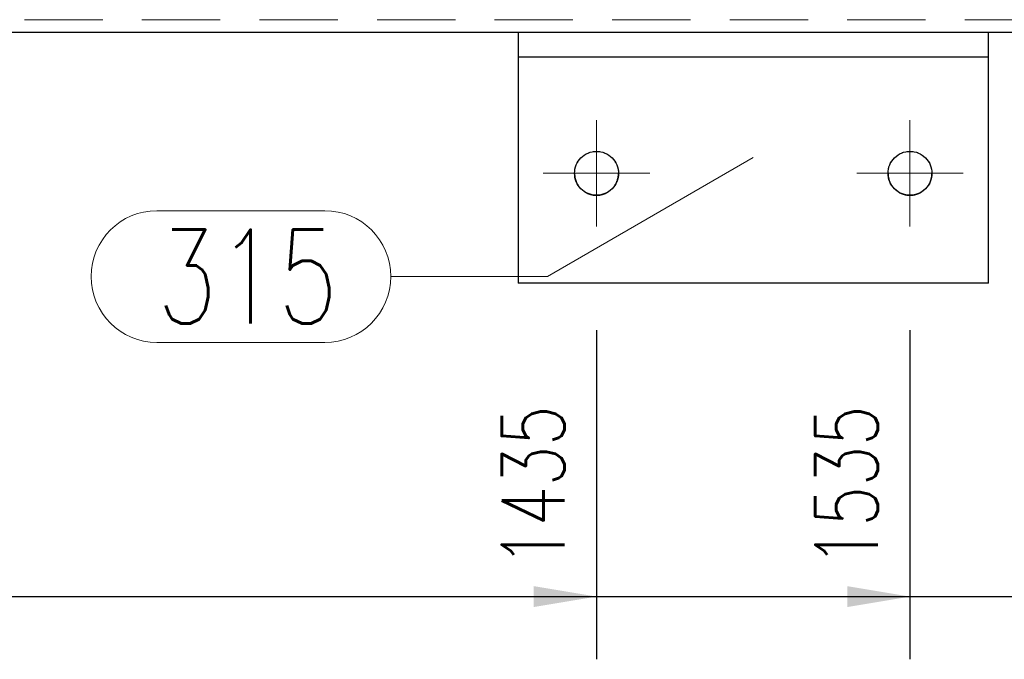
# Model space of a CAD drawing. Header units: millimetres. Extents: x -122 to 731, y 8645 to 9314.
# Tile 19 of 40: x 101 to 132, y 9108 to 9128. Entities that reach past the tile are written whole.
import ezdxf

# ---------------------------------------------------------------- set-up
doc = ezdxf.new("R2010")
doc.units = ezdxf.units.MM
doc.header["$LTSCALE"] = 10
doc.linetypes.add('HIDDEN', pattern=[0.375, 0.25, -0.125])
doc.linetypes.add('MITTE', pattern=[2, 1.25, -0.25, 0.25, -0.25])
doc.layers.get('Defpoints').update_dxf_attribs({"color": 1})
for name, color, linetype, lineweight in [('PS_DIM', 4, 'Continuous', 13), ('PS_Hidden', 2, 'HIDDEN', 9), ('PS_Mid', 5, 'MITTE', 15), ('PS_Pos', 1, 'Continuous', 15), ('PS_Shape', 161, 'Continuous', 30), ('PS_SOLID', 7, 'Continuous', 30)]:
    doc.layers.add(name, color=color, linetype=linetype, lineweight=lineweight)
doc.styles.add('simplex', font='simplex.shx', dxfattribs={"width": 0.75})
doc.dimstyles.new('1_10_GŁ_DS1-LS10', dxfattribs={"dimtxt": 2, "dimasz": 2, "dimexe": 2, "dimexo": 5, "dimgap": 1, "dimtad": 1, "dimjust": 4, "dimdec": 0, "dimlfac": 10, "dimtxsty": 'simplex', "dimblk1": 'NONE', "dimsah": 1, "dimcen": 2, "dimclrd": 256, "dimclre": 256, "dimclrt": 3, "dimadec": 1, "dimazin": 0, "dimtfac": 1, "dimtdec": 0, "dimtmove": 2, "dimatfit": 3, "dimfxl": 1, "dimarcsym": 0})

# ---------------------------------------------------------------- blocks, each defined once
blk = doc.blocks.new('*D176')
at = {"layer": 'Defpoints', "color": 0, "transparency": 16777216}
for p in [(26.054, 9127.826), (119.454, 9123.326), (119.454, 9109.826)]:
    blk.add_point(p, dxfattribs=at)
at = {"layer": 'PS_DIM', "lineweight": -2, "transparency": 16777216}
for p, q in [((26.054, 9122.826), (26.054, 9107.826)), ((119.454, 9118.326), (119.454, 9107.826)), ((26.054, 9109.826), (117.454, 9109.826))]:
    blk.add_line(p, q, dxfattribs=at)
at = {"layer": 'PS_DIM', "transparency": 16777216}
blk.add_solid([(117.454, 9110.159), (117.454, 9109.493), (119.454, 9109.826)], dxfattribs=at)
at = {"layer": 'PS_DIM', "color": 3, "transparency": 16777216, "insert": (117.434, 9113.346), "char_height": 2, "attachment_point": 5, "rotation": 90, "style": 'simplex'}
blk.add_mtext('1435', dxfattribs=at)
blk = doc.blocks.new('_None')
blk = doc.blocks.new('*D177')
at = {"layer": 'Defpoints', "color": 0, "transparency": 16777216}
for p in [(26.054, 9127.826), (129.454, 9123.326), (129.454, 9109.826)]:
    blk.add_point(p, dxfattribs=at)
at = {"layer": 'PS_DIM', "lineweight": -2, "transparency": 16777216}
for p, q in [((26.054, 9122.826), (26.054, 9107.826)), ((129.454, 9118.326), (129.454, 9107.826)), ((26.054, 9109.826), (127.454, 9109.826))]:
    blk.add_line(p, q, dxfattribs=at)
at = {"layer": 'PS_DIM', "transparency": 16777216}
blk.add_solid([(127.454, 9110.159), (127.454, 9109.493), (129.454, 9109.826)], dxfattribs=at)
at = {"layer": 'PS_DIM', "color": 3, "transparency": 16777216, "insert": (127.434, 9113.346), "char_height": 2, "attachment_point": 5, "rotation": 90, "style": 'simplex'}
blk.add_mtext('1535', dxfattribs=at)
blk = doc.blocks.new('*D178')
at = {"layer": 'Defpoints', "color": 0, "transparency": 16777216}
for p in [(26.054, 9127.826), (329.104, 9123.326), (329.104, 9109.826)]:
    blk.add_point(p, dxfattribs=at)
at = {"layer": 'PS_DIM', "lineweight": -2, "transparency": 16777216}
for p, q in [((26.054, 9122.826), (26.054, 9107.826)), ((329.104, 9118.326), (329.104, 9107.826)), ((26.054, 9109.826), (327.104, 9109.826))]:
    blk.add_line(p, q, dxfattribs=at)
at = {"layer": 'PS_DIM', "transparency": 16777216}
blk.add_solid([(327.104, 9110.159), (327.104, 9109.493), (329.104, 9109.826)], dxfattribs=at)
at = {"layer": 'PS_DIM', "color": 3, "transparency": 16777216, "insert": (327.084, 9113.346), "char_height": 2, "attachment_point": 5, "rotation": 90, "style": 'simplex'}
blk.add_mtext('7185', dxfattribs=at)
blk = doc.blocks.new('*D179')
at = {"layer": 'Defpoints', "color": 0, "transparency": 16777216}
for p in [(26.054, 9127.826), (339.104, 9123.326), (339.104, 9109.826)]:
    blk.add_point(p, dxfattribs=at)
at = {"layer": 'PS_DIM', "lineweight": -2, "transparency": 16777216}
for p, q in [((26.054, 9122.826), (26.054, 9107.826)), ((339.104, 9118.326), (339.104, 9107.826)), ((26.054, 9109.826), (337.104, 9109.826))]:
    blk.add_line(p, q, dxfattribs=at)
at = {"layer": 'PS_DIM', "transparency": 16777216}
blk.add_solid([(337.104, 9110.159), (337.104, 9109.493), (339.104, 9109.826)], dxfattribs=at)
at = {"layer": 'PS_DIM', "color": 3, "transparency": 16777216, "insert": (337.084, 9113.489), "char_height": 2, "attachment_point": 5, "rotation": 90, "style": 'simplex'}
blk.add_mtext('7285', dxfattribs=at)
blk = doc.blocks.new('*D180')
at = {"layer": 'Defpoints', "color": 0, "transparency": 16777216}
for p in [(26.054, 9127.826), (382.804, 9122.826), (382.804, 9109.826)]:
    blk.add_point(p, dxfattribs=at)
at = {"layer": 'PS_DIM', "lineweight": -2, "transparency": 16777216}
for p, q in [((26.054, 9122.826), (26.054, 9107.826)), ((382.804, 9117.826), (382.804, 9107.826)), ((26.054, 9109.826), (380.804, 9109.826))]:
    blk.add_line(p, q, dxfattribs=at)
at = {"layer": 'PS_DIM', "transparency": 16777216}
blk.add_solid([(380.804, 9110.159), (380.804, 9109.493), (382.804, 9109.826)], dxfattribs=at)
at = {"layer": 'PS_DIM', "color": 3, "transparency": 16777216, "insert": (380.784, 9113.489), "char_height": 2, "attachment_point": 5, "rotation": 90, "style": 'simplex'}
blk.add_mtext('8602', dxfattribs=at)
blk = doc.blocks.new('*X390')
at = {"layer": 'PS_Hidden', "color": 2, "linetype": 'HIDDEN'}
for p, q in [((97.454, 9128.226), (151.454, 9128.226)), ((116.954, 9127.826), (116.954, 9127.826)), ((131.954, 9127.826), (116.954, 9127.826)), ((131.954, 9127.826), (131.954, 9127.826)), ((119.284, 9124.005), (119.251, 9123.996)), ((119.318, 9124.012), (119.284, 9124.005)), ((119.351, 9124.018), (119.318, 9124.012)), ((119.386, 9124.023), (119.351, 9124.018)), ((119.42, 9124.025), (119.386, 9124.023)), ((119.454, 9124.026), (119.42, 9124.025)), ((119.489, 9124.025), (119.454, 9124.026)), ((119.523, 9124.023), (119.489, 9124.025)), ((119.557, 9124.018), (119.523, 9124.023)), ((119.591, 9124.012), (119.557, 9124.018)), ((119.624, 9124.005), (119.591, 9124.012)), ((119.657, 9123.996), (119.624, 9124.005)), ((129.284, 9124.005), (129.251, 9123.996)), ((129.318, 9124.012), (129.284, 9124.005)), ((129.351, 9124.018), (129.318, 9124.012)), ((129.386, 9124.023), (129.351, 9124.018)), ((129.42, 9124.025), (129.386, 9124.023)), ((129.454, 9124.026), (129.42, 9124.025)), ((129.489, 9124.025), (129.454, 9124.026)), ((129.523, 9124.023), (129.489, 9124.025)), ((129.557, 9124.018), (129.523, 9124.023)), ((129.591, 9124.012), (129.557, 9124.018)), ((129.624, 9124.005), (129.591, 9124.012)), ((129.657, 9123.996), (129.624, 9124.005)), ((118.872, 9123.715), (118.854, 9123.686)), ((118.892, 9123.743), (118.872, 9123.715)), ((118.913, 9123.77), (118.892, 9123.743)), ((118.936, 9123.796), (118.913, 9123.77)), ((118.959, 9123.821), (118.936, 9123.796)), ((118.984, 9123.845), (118.959, 9123.821)), ((119.01, 9123.867), (118.984, 9123.845)), ((119.037, 9123.888), (119.01, 9123.867)), ((119.065, 9123.908), (119.037, 9123.888)), ((119.094, 9123.926), (119.065, 9123.908)), ((119.124, 9123.943), (119.094, 9123.926)), ((119.155, 9123.959), (119.124, 9123.943)), ((119.186, 9123.973), (119.155, 9123.959)), ((119.218, 9123.985), (119.186, 9123.973)), ((119.251, 9123.996), (119.218, 9123.985)), ((119.69, 9123.985), (119.657, 9123.996)), ((119.722, 9123.973), (119.69, 9123.985)), ((119.753, 9123.959), (119.722, 9123.973)), ((119.784, 9123.943), (119.753, 9123.959)), ((119.814, 9123.926), (119.784, 9123.943)), ((119.843, 9123.908), (119.814, 9123.926)), ((119.871, 9123.888), (119.843, 9123.908)), ((119.898, 9123.867), (119.871, 9123.888)), ((119.924, 9123.845), (119.898, 9123.867)), ((119.949, 9123.821), (119.924, 9123.845)), ((119.973, 9123.796), (119.949, 9123.821)), ((119.995, 9123.77), (119.973, 9123.796)), ((120.016, 9123.743), (119.995, 9123.77)), ((120.036, 9123.715), (120.016, 9123.743)), ((120.055, 9123.686), (120.036, 9123.715)), ((128.872, 9123.715), (128.854, 9123.686)), ((128.892, 9123.743), (128.872, 9123.715)), ((128.913, 9123.77), (128.892, 9123.743)), ((128.936, 9123.796), (128.913, 9123.77)), ((128.959, 9123.821), (128.936, 9123.796)), ((128.984, 9123.845), (128.959, 9123.821)), ((129.01, 9123.867), (128.984, 9123.845)), ((129.037, 9123.888), (129.01, 9123.867)), ((129.065, 9123.908), (129.037, 9123.888)), ((129.094, 9123.926), (129.065, 9123.908)), ((129.124, 9123.943), (129.094, 9123.926)), ((129.155, 9123.959), (129.124, 9123.943)), ((129.186, 9123.973), (129.155, 9123.959)), ((129.218, 9123.985), (129.186, 9123.973)), ((129.251, 9123.996), (129.218, 9123.985)), ((129.69, 9123.985), (129.657, 9123.996)), ((129.722, 9123.973), (129.69, 9123.985)), ((129.753, 9123.959), (129.722, 9123.973)), ((129.784, 9123.943), (129.753, 9123.959)), ((129.814, 9123.926), (129.784, 9123.943)), ((129.843, 9123.908), (129.814, 9123.926)), ((129.871, 9123.888), (129.843, 9123.908)), ((129.898, 9123.867), (129.871, 9123.888)), ((129.924, 9123.845), (129.898, 9123.867)), ((129.949, 9123.821), (129.924, 9123.845)), ((129.973, 9123.796), (129.949, 9123.821)), ((129.995, 9123.77), (129.973, 9123.796)), ((130.016, 9123.743), (129.995, 9123.77)), ((130.036, 9123.715), (130.016, 9123.743)), ((130.055, 9123.686), (130.036, 9123.715)), ((118.758, 9123.395), (118.755, 9123.36)), ((118.762, 9123.429), (118.758, 9123.395)), ((118.768, 9123.462), (118.762, 9123.429)), ((118.775, 9123.496), (118.768, 9123.462)), ((118.784, 9123.529), (118.775, 9123.496)), ((118.795, 9123.562), (118.784, 9123.529)), ((118.807, 9123.594), (118.795, 9123.562)), ((118.821, 9123.625), (118.807, 9123.594)), ((118.837, 9123.656), (118.821, 9123.625)), ((118.854, 9123.686), (118.837, 9123.656)), ((120.072, 9123.656), (120.055, 9123.686)), ((120.087, 9123.625), (120.072, 9123.656)), ((120.101, 9123.594), (120.087, 9123.625)), ((120.113, 9123.562), (120.101, 9123.594)), ((120.124, 9123.529), (120.113, 9123.562)), ((120.133, 9123.496), (120.124, 9123.529)), ((120.141, 9123.462), (120.133, 9123.496)), ((120.147, 9123.429), (120.141, 9123.462)), ((120.151, 9123.395), (120.147, 9123.429)), ((120.153, 9123.36), (120.151, 9123.395)), ((128.758, 9123.395), (128.755, 9123.36)), ((128.762, 9123.429), (128.758, 9123.395)), ((128.768, 9123.462), (128.762, 9123.429)), ((128.775, 9123.496), (128.768, 9123.462)), ((128.784, 9123.529), (128.775, 9123.496)), ((128.795, 9123.562), (128.784, 9123.529)), ((128.807, 9123.594), (128.795, 9123.562)), ((128.821, 9123.625), (128.807, 9123.594)), ((128.837, 9123.656), (128.821, 9123.625)), ((128.854, 9123.686), (128.837, 9123.656)), ((130.072, 9123.656), (130.055, 9123.686)), ((130.087, 9123.625), (130.072, 9123.656)), ((130.101, 9123.594), (130.087, 9123.625)), ((130.113, 9123.562), (130.101, 9123.594)), ((130.124, 9123.529), (130.113, 9123.562)), ((130.133, 9123.496), (130.124, 9123.529)), ((130.141, 9123.462), (130.133, 9123.496)), ((130.147, 9123.429), (130.141, 9123.462)), ((130.151, 9123.395), (130.147, 9123.429)), ((130.153, 9123.36), (130.151, 9123.395)), ((118.755, 9123.36), (118.754, 9123.326)), ((118.754, 9123.326), (118.754, 9123.326)), ((120.154, 9123.326), (120.153, 9123.36)), ((120.154, 9123.326), (120.154, 9123.326)), ((128.755, 9123.36), (128.754, 9123.326)), ((128.754, 9123.326), (128.754, 9123.326)), ((128.754, 9123.326), (128.754, 9123.326)), ((130.154, 9123.326), (130.153, 9123.36)), ((130.154, 9123.326), (130.154, 9123.326))]:
    blk.add_line(p, q, dxfattribs=at)
at = {"layer": 'PS_Mid', "color": 5, "linetype": 'MITTE'}
for p, q in [((119.454, 9125.026), (119.454, 9121.626)), ((129.454, 9125.026), (129.454, 9121.626)), ((121.154, 9123.326), (117.754, 9123.326)), ((131.154, 9123.326), (127.754, 9123.326))]:
    blk.add_line(p, q, dxfattribs=at)
at = {"layer": 'PS_SOLID', "color": 7, "linetype": 'Continuous'}
for p, q in [((97.454, 9127.826), (151.454, 9127.826)), ((116.954, 9127.826), (116.954, 9127.026)), ((131.954, 9127.026), (131.954, 9127.826)), ((116.954, 9127.026), (116.954, 9119.826)), ((131.954, 9127.026), (116.954, 9127.026)), ((131.954, 9119.826), (131.954, 9127.026)), ((119.251, 9123.996), (119.318, 9124.012)), ((119.318, 9124.012), (119.386, 9124.023)), ((119.386, 9124.023), (119.454, 9124.026)), ((119.454, 9124.026), (119.523, 9124.023)), ((119.454, 9124.026), (119.454, 9124.026)), ((119.523, 9124.023), (119.591, 9124.012)), ((119.591, 9124.012), (119.657, 9123.996)), ((129.251, 9123.996), (129.318, 9124.012)), ((129.318, 9124.012), (129.386, 9124.023)), ((129.386, 9124.023), (129.454, 9124.026)), ((129.454, 9124.026), (129.523, 9124.023)), ((129.454, 9124.026), (129.454, 9124.026)), ((129.523, 9124.023), (129.591, 9124.012)), ((129.591, 9124.012), (129.657, 9123.996)), ((118.837, 9123.656), (118.872, 9123.715)), ((118.872, 9123.715), (118.913, 9123.77)), ((118.913, 9123.77), (118.959, 9123.821)), ((118.959, 9123.821), (119.01, 9123.867)), ((119.01, 9123.867), (119.065, 9123.908)), ((119.065, 9123.908), (119.124, 9123.943)), ((119.124, 9123.943), (119.186, 9123.973)), ((119.186, 9123.973), (119.251, 9123.996)), ((119.657, 9123.996), (119.722, 9123.973)), ((119.722, 9123.973), (119.784, 9123.943)), ((119.784, 9123.943), (119.843, 9123.908)), ((119.843, 9123.908), (119.898, 9123.867)), ((119.898, 9123.867), (119.949, 9123.821)), ((119.949, 9123.821), (119.995, 9123.77)), ((119.995, 9123.77), (120.036, 9123.715)), ((120.036, 9123.715), (120.072, 9123.656)), ((128.837, 9123.656), (128.872, 9123.715)), ((128.872, 9123.715), (128.913, 9123.77)), ((128.913, 9123.77), (128.959, 9123.821)), ((128.959, 9123.821), (129.01, 9123.867)), ((129.01, 9123.867), (129.065, 9123.908)), ((129.065, 9123.908), (129.124, 9123.943)), ((129.124, 9123.943), (129.186, 9123.973)), ((129.186, 9123.973), (129.251, 9123.996)), ((129.657, 9123.996), (129.722, 9123.973)), ((129.722, 9123.973), (129.784, 9123.943)), ((129.784, 9123.943), (129.843, 9123.908)), ((129.843, 9123.908), (129.898, 9123.867)), ((129.898, 9123.867), (129.949, 9123.821)), ((129.949, 9123.821), (129.995, 9123.77)), ((129.995, 9123.77), (130.036, 9123.715)), ((130.036, 9123.715), (130.072, 9123.656)), ((118.754, 9123.326), (118.758, 9123.395)), ((118.758, 9123.395), (118.768, 9123.462)), ((118.768, 9123.462), (118.784, 9123.529)), ((118.784, 9123.529), (118.807, 9123.594)), ((118.807, 9123.594), (118.837, 9123.656)), ((120.072, 9123.656), (120.101, 9123.594)), ((120.101, 9123.594), (120.124, 9123.529)), ((120.124, 9123.529), (120.141, 9123.462)), ((120.141, 9123.462), (120.151, 9123.395)), ((120.151, 9123.395), (120.154, 9123.326)), ((128.754, 9123.326), (128.758, 9123.395)), ((128.758, 9123.395), (128.768, 9123.462)), ((128.768, 9123.462), (128.784, 9123.529)), ((128.784, 9123.529), (128.807, 9123.594)), ((128.807, 9123.594), (128.837, 9123.656)), ((130.072, 9123.656), (130.101, 9123.594)), ((130.101, 9123.594), (130.124, 9123.529)), ((130.124, 9123.529), (130.141, 9123.462)), ((130.141, 9123.462), (130.151, 9123.395)), ((130.151, 9123.395), (130.154, 9123.326)), ((118.754, 9123.326), (118.754, 9123.309)), ((118.758, 9123.257), (118.754, 9123.326)), ((118.754, 9123.309), (118.755, 9123.292)), ((118.755, 9123.292), (118.756, 9123.274)), ((118.756, 9123.274), (118.758, 9123.257)), ((118.758, 9123.257), (118.759, 9123.24)), ((118.768, 9123.189), (118.758, 9123.257)), ((118.759, 9123.24), (118.762, 9123.223)), ((118.762, 9123.223), (118.765, 9123.206)), ((118.765, 9123.206), (118.768, 9123.189)), ((118.768, 9123.189), (118.771, 9123.173)), ((118.784, 9123.123), (118.768, 9123.189)), ((118.771, 9123.173), (118.775, 9123.156)), ((118.775, 9123.156), (118.78, 9123.139)), ((118.78, 9123.139), (118.784, 9123.123)), ((118.784, 9123.123), (118.79, 9123.106)), ((118.807, 9123.058), (118.784, 9123.123)), ((118.79, 9123.106), (118.795, 9123.09)), ((118.795, 9123.09), (118.801, 9123.074)), ((118.801, 9123.074), (118.807, 9123.058)), ((120.124, 9123.123), (120.101, 9123.058)), ((120.101, 9123.058), (120.107, 9123.074)), ((120.107, 9123.074), (120.113, 9123.09)), ((120.113, 9123.09), (120.119, 9123.106)), ((120.119, 9123.106), (120.124, 9123.123)), ((120.141, 9123.189), (120.124, 9123.123)), ((120.124, 9123.123), (120.129, 9123.139)), ((120.129, 9123.139), (120.133, 9123.156)), ((120.133, 9123.156), (120.137, 9123.173)), ((120.137, 9123.173), (120.141, 9123.189)), ((120.151, 9123.257), (120.141, 9123.189)), ((120.141, 9123.189), (120.144, 9123.206)), ((120.144, 9123.206), (120.147, 9123.223)), ((120.147, 9123.223), (120.149, 9123.24)), ((120.149, 9123.24), (120.151, 9123.257)), ((120.154, 9123.326), (120.151, 9123.257)), ((120.151, 9123.257), (120.152, 9123.274)), ((120.152, 9123.274), (120.153, 9123.292)), ((120.153, 9123.292), (120.154, 9123.309)), ((120.154, 9123.309), (120.154, 9123.326)), ((120.154, 9123.326), (120.154, 9123.326)), ((128.754, 9123.326), (128.754, 9123.309)), ((128.758, 9123.257), (128.754, 9123.326)), ((128.754, 9123.309), (128.755, 9123.292)), ((128.755, 9123.292), (128.756, 9123.274)), ((128.756, 9123.274), (128.758, 9123.257)), ((128.758, 9123.257), (128.759, 9123.24)), ((128.768, 9123.189), (128.758, 9123.257)), ((128.759, 9123.24), (128.762, 9123.223)), ((128.762, 9123.223), (128.765, 9123.206)), ((128.765, 9123.206), (128.768, 9123.189)), ((128.768, 9123.189), (128.771, 9123.173)), ((128.784, 9123.123), (128.768, 9123.189)), ((128.771, 9123.173), (128.775, 9123.156)), ((128.775, 9123.156), (128.78, 9123.139)), ((128.78, 9123.139), (128.784, 9123.123)), ((128.784, 9123.123), (128.79, 9123.106)), ((128.807, 9123.058), (128.784, 9123.123)), ((128.79, 9123.106), (128.795, 9123.09)), ((128.795, 9123.09), (128.801, 9123.074)), ((128.801, 9123.074), (128.807, 9123.058)), ((130.124, 9123.123), (130.101, 9123.058)), ((130.101, 9123.058), (130.107, 9123.074)), ((130.107, 9123.074), (130.113, 9123.09)), ((130.113, 9123.09), (130.119, 9123.106)), ((130.119, 9123.106), (130.124, 9123.123)), ((130.141, 9123.189), (130.124, 9123.123)), ((130.124, 9123.123), (130.129, 9123.139)), ((130.129, 9123.139), (130.133, 9123.156)), ((130.133, 9123.156), (130.137, 9123.173)), ((130.137, 9123.173), (130.141, 9123.189)), ((130.151, 9123.257), (130.141, 9123.189)), ((130.141, 9123.189), (130.144, 9123.206)), ((130.144, 9123.206), (130.147, 9123.223)), ((130.147, 9123.223), (130.149, 9123.24)), ((130.149, 9123.24), (130.151, 9123.257)), ((130.154, 9123.326), (130.151, 9123.257)), ((130.151, 9123.257), (130.152, 9123.274)), ((130.152, 9123.274), (130.153, 9123.292)), ((130.153, 9123.292), (130.154, 9123.309)), ((130.154, 9123.309), (130.154, 9123.326)), ((130.154, 9123.326), (130.154, 9123.326)), ((118.807, 9123.058), (118.814, 9123.042)), ((118.837, 9122.996), (118.807, 9123.058)), ((118.814, 9123.042), (118.821, 9123.027)), ((118.821, 9123.027), (118.829, 9123.011)), ((118.829, 9123.011), (118.837, 9122.996)), ((118.837, 9122.996), (118.845, 9122.981)), ((118.872, 9122.937), (118.837, 9122.996)), ((118.845, 9122.981), (118.854, 9122.966)), ((118.854, 9122.966), (118.863, 9122.951)), ((118.863, 9122.951), (118.872, 9122.937)), ((118.872, 9122.937), (118.882, 9122.923)), ((118.913, 9122.882), (118.872, 9122.937)), ((118.882, 9122.923), (118.892, 9122.909)), ((118.892, 9122.909), (118.902, 9122.895)), ((118.902, 9122.895), (118.913, 9122.882)), ((118.913, 9122.882), (118.924, 9122.869)), ((118.959, 9122.831), (118.913, 9122.882)), ((118.924, 9122.869), (118.936, 9122.856)), ((118.936, 9122.856), (118.947, 9122.843)), ((118.947, 9122.843), (118.959, 9122.831)), ((118.959, 9122.831), (118.972, 9122.819)), ((119.01, 9122.785), (118.959, 9122.831)), ((118.972, 9122.819), (118.984, 9122.807)), ((118.984, 9122.807), (118.997, 9122.796)), ((118.997, 9122.796), (119.01, 9122.785)), ((119.01, 9122.785), (119.024, 9122.774)), ((119.065, 9122.744), (119.01, 9122.785)), ((119.024, 9122.774), (119.037, 9122.764)), ((119.037, 9122.764), (119.051, 9122.754)), ((119.051, 9122.754), (119.065, 9122.744)), ((119.898, 9122.785), (119.843, 9122.744)), ((119.843, 9122.744), (119.857, 9122.754)), ((119.857, 9122.754), (119.871, 9122.764)), ((119.871, 9122.764), (119.885, 9122.774)), ((119.885, 9122.774), (119.898, 9122.785)), ((119.949, 9122.831), (119.898, 9122.785)), ((119.898, 9122.785), (119.911, 9122.796)), ((119.911, 9122.796), (119.924, 9122.807)), ((119.924, 9122.807), (119.937, 9122.819)), ((119.937, 9122.819), (119.949, 9122.831)), ((119.995, 9122.882), (119.949, 9122.831)), ((119.949, 9122.831), (119.961, 9122.843)), ((119.961, 9122.843), (119.973, 9122.856)), ((119.973, 9122.856), (119.984, 9122.869)), ((119.984, 9122.869), (119.995, 9122.882)), ((120.036, 9122.937), (119.995, 9122.882)), ((119.995, 9122.882), (120.006, 9122.895)), ((120.006, 9122.895), (120.016, 9122.909)), ((120.016, 9122.909), (120.027, 9122.923)), ((120.027, 9122.923), (120.036, 9122.937)), ((120.072, 9122.996), (120.036, 9122.937)), ((120.036, 9122.937), (120.046, 9122.951)), ((120.046, 9122.951), (120.055, 9122.966)), ((120.055, 9122.966), (120.063, 9122.981)), ((120.063, 9122.981), (120.072, 9122.996)), ((120.101, 9123.058), (120.072, 9122.996)), ((120.072, 9122.996), (120.079, 9123.011)), ((120.079, 9123.011), (120.087, 9123.027)), ((120.087, 9123.027), (120.094, 9123.042)), ((120.094, 9123.042), (120.101, 9123.058)), ((128.807, 9123.058), (128.814, 9123.042)), ((128.837, 9122.996), (128.807, 9123.058)), ((128.814, 9123.042), (128.821, 9123.027)), ((128.821, 9123.027), (128.829, 9123.011)), ((128.829, 9123.011), (128.837, 9122.996)), ((128.837, 9122.996), (128.845, 9122.981)), ((128.872, 9122.937), (128.837, 9122.996)), ((128.845, 9122.981), (128.854, 9122.966)), ((128.854, 9122.966), (128.863, 9122.951)), ((128.863, 9122.951), (128.872, 9122.937)), ((128.872, 9122.937), (128.882, 9122.923)), ((128.913, 9122.882), (128.872, 9122.937)), ((128.882, 9122.923), (128.892, 9122.909)), ((128.892, 9122.909), (128.902, 9122.895)), ((128.902, 9122.895), (128.913, 9122.882)), ((128.913, 9122.882), (128.924, 9122.869)), ((128.959, 9122.831), (128.913, 9122.882)), ((128.924, 9122.869), (128.936, 9122.856)), ((128.936, 9122.856), (128.947, 9122.843)), ((128.947, 9122.843), (128.959, 9122.831)), ((128.959, 9122.831), (128.972, 9122.819)), ((129.01, 9122.785), (128.959, 9122.831)), ((128.972, 9122.819), (128.984, 9122.807)), ((128.984, 9122.807), (128.997, 9122.796)), ((128.997, 9122.796), (129.01, 9122.785)), ((129.01, 9122.785), (129.024, 9122.774)), ((129.065, 9122.744), (129.01, 9122.785)), ((129.024, 9122.774), (129.037, 9122.764)), ((129.037, 9122.764), (129.051, 9122.754)), ((129.051, 9122.754), (129.065, 9122.744)), ((129.898, 9122.785), (129.843, 9122.744)), ((129.843, 9122.744), (129.857, 9122.754)), ((129.857, 9122.754), (129.871, 9122.764)), ((129.871, 9122.764), (129.885, 9122.774)), ((129.885, 9122.774), (129.898, 9122.785)), ((129.949, 9122.831), (129.898, 9122.785)), ((129.898, 9122.785), (129.911, 9122.796)), ((129.911, 9122.796), (129.924, 9122.807)), ((129.924, 9122.807), (129.937, 9122.819)), ((129.937, 9122.819), (129.949, 9122.831)), ((129.995, 9122.882), (129.949, 9122.831)), ((129.949, 9122.831), (129.961, 9122.843)), ((129.961, 9122.843), (129.973, 9122.856)), ((129.973, 9122.856), (129.984, 9122.869)), ((129.984, 9122.869), (129.995, 9122.882)), ((130.036, 9122.937), (129.995, 9122.882)), ((129.995, 9122.882), (130.006, 9122.895)), ((130.006, 9122.895), (130.016, 9122.909)), ((130.016, 9122.909), (130.027, 9122.923)), ((130.027, 9122.923), (130.036, 9122.937)), ((130.072, 9122.996), (130.036, 9122.937)), ((130.036, 9122.937), (130.046, 9122.951)), ((130.046, 9122.951), (130.055, 9122.966)), ((130.055, 9122.966), (130.063, 9122.981)), ((130.063, 9122.981), (130.072, 9122.996)), ((130.101, 9123.058), (130.072, 9122.996)), ((130.072, 9122.996), (130.079, 9123.011)), ((130.079, 9123.011), (130.087, 9123.027)), ((130.087, 9123.027), (130.094, 9123.042)), ((130.094, 9123.042), (130.101, 9123.058)), ((119.065, 9122.744), (119.08, 9122.735)), ((119.124, 9122.709), (119.065, 9122.744)), ((119.08, 9122.735), (119.094, 9122.726)), ((119.094, 9122.726), (119.109, 9122.717)), ((119.109, 9122.717), (119.124, 9122.709)), ((119.124, 9122.709), (119.139, 9122.701)), ((119.186, 9122.679), (119.124, 9122.709)), ((119.139, 9122.701), (119.155, 9122.693)), ((119.155, 9122.693), (119.171, 9122.686)), ((119.171, 9122.686), (119.186, 9122.679)), ((119.186, 9122.679), (119.202, 9122.673)), ((119.251, 9122.656), (119.186, 9122.679)), ((119.202, 9122.673), (119.218, 9122.667)), ((119.218, 9122.667), (119.235, 9122.661)), ((119.235, 9122.661), (119.251, 9122.656)), ((119.251, 9122.656), (119.268, 9122.651)), ((119.318, 9122.639), (119.251, 9122.656)), ((119.268, 9122.651), (119.284, 9122.647)), ((119.284, 9122.647), (119.301, 9122.643)), ((119.301, 9122.643), (119.318, 9122.639)), ((119.318, 9122.639), (119.335, 9122.636)), ((119.386, 9122.629), (119.318, 9122.639)), ((119.335, 9122.636), (119.351, 9122.633)), ((119.351, 9122.633), (119.369, 9122.631)), ((119.369, 9122.631), (119.386, 9122.629)), ((119.386, 9122.629), (119.403, 9122.628)), ((119.454, 9122.626), (119.386, 9122.629)), ((119.403, 9122.628), (119.42, 9122.627)), ((119.42, 9122.627), (119.437, 9122.626)), ((119.437, 9122.626), (119.454, 9122.626)), ((119.523, 9122.629), (119.454, 9122.626)), ((119.454, 9122.626), (119.471, 9122.626)), ((119.454, 9122.626), (119.454, 9122.626)), ((119.471, 9122.626), (119.489, 9122.627)), ((119.489, 9122.627), (119.506, 9122.628)), ((119.506, 9122.628), (119.523, 9122.629)), ((119.591, 9122.639), (119.523, 9122.629)), ((119.523, 9122.629), (119.54, 9122.631)), ((119.54, 9122.631), (119.557, 9122.633)), ((119.557, 9122.633), (119.574, 9122.636)), ((119.574, 9122.636), (119.591, 9122.639)), ((119.657, 9122.656), (119.591, 9122.639)), ((119.591, 9122.639), (119.608, 9122.643)), ((119.608, 9122.643), (119.624, 9122.647)), ((119.624, 9122.647), (119.641, 9122.651)), ((119.641, 9122.651), (119.657, 9122.656)), ((119.722, 9122.679), (119.657, 9122.656)), ((119.657, 9122.656), (119.674, 9122.661)), ((119.674, 9122.661), (119.69, 9122.667)), ((119.69, 9122.667), (119.706, 9122.673)), ((119.706, 9122.673), (119.722, 9122.679)), ((119.784, 9122.709), (119.722, 9122.679)), ((119.722, 9122.679), (119.738, 9122.686)), ((119.738, 9122.686), (119.753, 9122.693)), ((119.753, 9122.693), (119.769, 9122.701)), ((119.769, 9122.701), (119.784, 9122.709)), ((119.843, 9122.744), (119.784, 9122.709)), ((119.784, 9122.709), (119.799, 9122.717)), ((119.799, 9122.717), (119.814, 9122.726)), ((119.814, 9122.726), (119.829, 9122.735)), ((119.829, 9122.735), (119.843, 9122.744)), ((129.065, 9122.744), (129.08, 9122.735)), ((129.124, 9122.709), (129.065, 9122.744)), ((129.08, 9122.735), (129.094, 9122.726)), ((129.094, 9122.726), (129.109, 9122.717)), ((129.109, 9122.717), (129.124, 9122.709)), ((129.124, 9122.709), (129.139, 9122.701)), ((129.186, 9122.679), (129.124, 9122.709)), ((129.139, 9122.701), (129.155, 9122.693)), ((129.155, 9122.693), (129.171, 9122.686)), ((129.171, 9122.686), (129.186, 9122.679)), ((129.186, 9122.679), (129.202, 9122.673)), ((129.251, 9122.656), (129.186, 9122.679)), ((129.202, 9122.673), (129.218, 9122.667)), ((129.218, 9122.667), (129.235, 9122.661)), ((129.235, 9122.661), (129.251, 9122.656)), ((129.251, 9122.656), (129.268, 9122.651)), ((129.318, 9122.639), (129.251, 9122.656)), ((129.268, 9122.651), (129.284, 9122.647)), ((129.284, 9122.647), (129.301, 9122.643)), ((129.301, 9122.643), (129.318, 9122.639)), ((129.318, 9122.639), (129.335, 9122.636)), ((129.386, 9122.629), (129.318, 9122.639)), ((129.335, 9122.636), (129.351, 9122.633)), ((129.351, 9122.633), (129.369, 9122.631)), ((129.369, 9122.631), (129.386, 9122.629)), ((129.386, 9122.629), (129.403, 9122.628)), ((129.454, 9122.626), (129.386, 9122.629)), ((129.403, 9122.628), (129.42, 9122.627)), ((129.42, 9122.627), (129.437, 9122.626)), ((129.437, 9122.626), (129.454, 9122.626)), ((129.523, 9122.629), (129.454, 9122.626)), ((129.454, 9122.626), (129.471, 9122.626)), ((129.471, 9122.626), (129.489, 9122.627)), ((129.489, 9122.627), (129.506, 9122.628)), ((129.506, 9122.628), (129.523, 9122.629)), ((129.591, 9122.639), (129.523, 9122.629)), ((129.523, 9122.629), (129.54, 9122.631)), ((129.54, 9122.631), (129.557, 9122.633)), ((129.557, 9122.633), (129.574, 9122.636)), ((129.574, 9122.636), (129.591, 9122.639)), ((129.657, 9122.656), (129.591, 9122.639)), ((129.591, 9122.639), (129.608, 9122.643)), ((129.608, 9122.643), (129.624, 9122.647)), ((129.624, 9122.647), (129.641, 9122.651)), ((129.641, 9122.651), (129.657, 9122.656)), ((129.722, 9122.679), (129.657, 9122.656)), ((129.657, 9122.656), (129.674, 9122.661)), ((129.674, 9122.661), (129.69, 9122.667)), ((129.69, 9122.667), (129.706, 9122.673)), ((129.706, 9122.673), (129.722, 9122.679)), ((129.784, 9122.709), (129.722, 9122.679)), ((129.722, 9122.679), (129.738, 9122.686)), ((129.738, 9122.686), (129.753, 9122.693)), ((129.753, 9122.693), (129.769, 9122.701)), ((129.769, 9122.701), (129.784, 9122.709)), ((129.843, 9122.744), (129.784, 9122.709)), ((129.784, 9122.709), (129.799, 9122.717)), ((129.799, 9122.717), (129.814, 9122.726)), ((129.814, 9122.726), (129.829, 9122.735)), ((129.829, 9122.735), (129.843, 9122.744)), ((131.954, 9119.826), (116.954, 9119.826))]:
    blk.add_line(p, q, dxfattribs=at)
blk = doc.blocks.new('*X404')
at = {"color": 1}
for p, q in [((124.454, 9123.826), (117.889, 9120.034)), ((105.432, 9122.134), (110.789, 9122.134)), ((112.889, 9120.034), (117.889, 9120.034)), ((105.432, 9117.934), (110.789, 9117.934))]:
    blk.add_line(p, q, dxfattribs=at)
for centre, start, end in [((105.432, 9120.034), 90, 270), ((110.789, 9120.034), 270, 90)]:
    blk.add_arc(centre, 2.1, start, end, dxfattribs=at)
at = {"color": 2, "style": 'simplex', "width": 0.75}
blk.add_text('315', height=3, dxfattribs=at).set_placement((105.432, 9118.534))

msp = doc.modelspace()

# ---------------------------------------------------------------- block references
at = {"layer": 'PS_Pos'}
msp.add_blockref('*X404', (0, 0), dxfattribs=at)
at = {"layer": 'PS_Shape', "color": 232}
msp.add_blockref('*X390', (0, 0), dxfattribs=at)

# ---------------------------------------------------------------- dimensions: what is measured, and where the dimension line sits
at = {"layer": 'PS_DIM'}
for base, p2, text, picture, middle in [((119.454, 9109.826), (119.454, 9123.326), '1435', '*D176', (117.434, 9113.346)), ((129.454, 9109.826), (129.454, 9123.326), '1535', '*D177', (127.434, 9113.346)), ((329.104, 9109.826), (329.104, 9123.326), '7185', '*D178', (327.084, 9113.346)), ((339.104, 9109.826), (339.104, 9123.326), '7285', '*D179', (337.084, 9113.489)), ((382.804, 9109.826), (382.804, 9122.826), '8602', '*D180', (380.784, 9113.489))]:
    dim = msp.add_linear_dim(base=base, p1=(26.054, 9127.826), p2=p2, text=text, dimstyle='1_10_GŁ_DS1-LS10', dxfattribs=at)
    dim.commit()
    dim.dimension.update_dxf_attribs({"geometry": picture, "text_midpoint": middle, "dimtype": 128, "text_rotation": 90})

doc.saveas('drawing.dxf')
